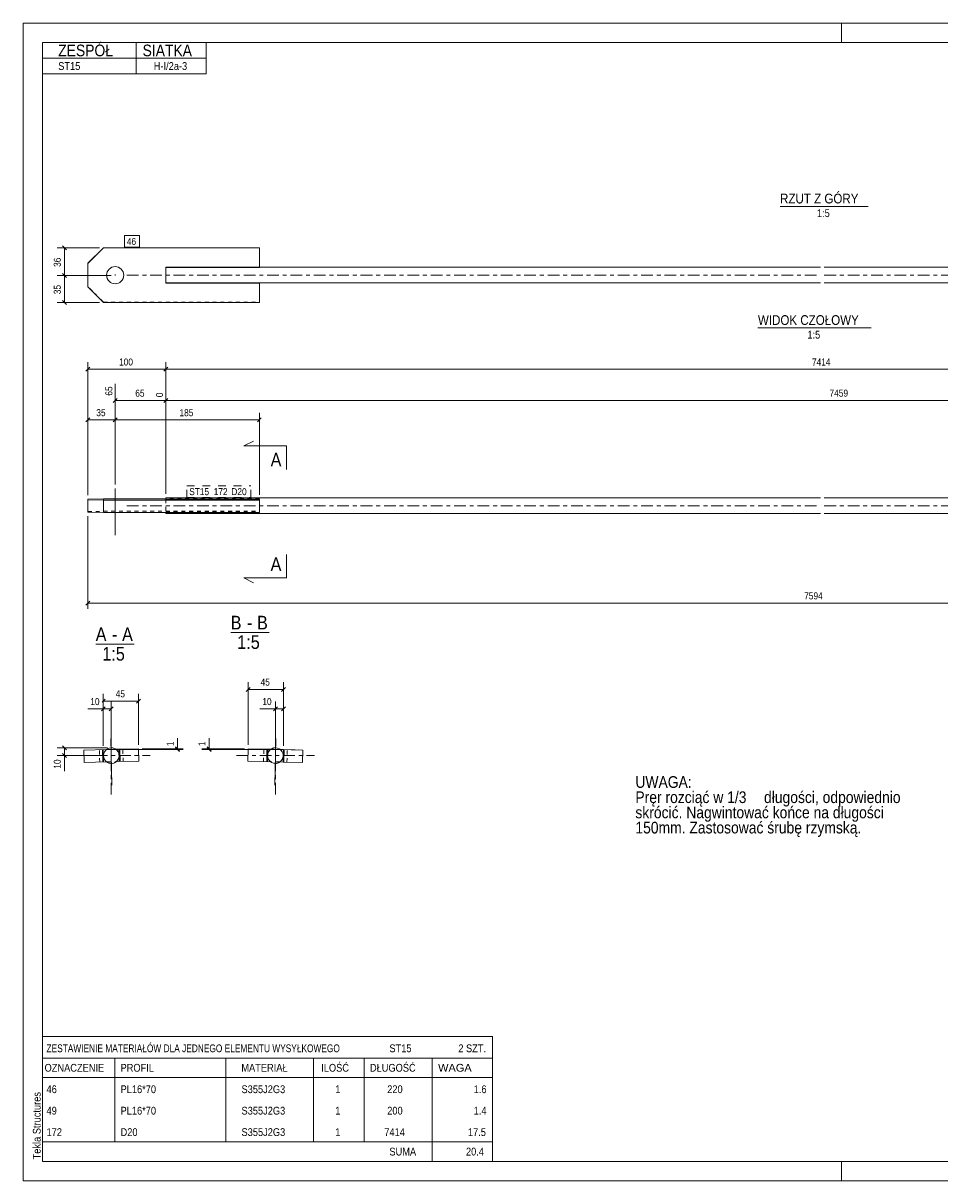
# Model space of a CAD drawing. Header units: millimetres. Extents: x 0 to 420, y 0 to 297.
# Tile 1 of 2: x 0 to 235, y 0 to 297. Entities that reach past the tile are written whole.
import ezdxf

# ---------------------------------------------------------------- set-up
doc = ezdxf.new("R2010")
doc.units = ezdxf.units.MM
for name, pattern in [('XKITLINE00', [0]), ('XKITLINE01', [4, 1, -1, 1, -1]), ('XKITLINE02', [4, 2, -2]), ('XKITLINE03', [6, 3, -1, 1, -1])]:
    doc.linetypes.add(name, pattern=pattern)
for name, color, linetype, lineweight in [('Arkusz rysunku', 3, 'Continuous', 0), ('Element', 2, 'Continuous', 0), ('Inny typ obiektu', 7, 'Continuous', 0), ('Przekrój', 7, 'Continuous', 0), ('Tekst', 7, 'Continuous', 0), ('Wymiar', 4, 'Continuous', 0), ('Znak elementu', 2, 'Continuous', 0), ('Śruba', 3, 'Continuous', 0)]:
    doc.layers.add(name, color=color, linetype=linetype, lineweight=lineweight)
doc.styles.add('ARIAL', font='ARIAL.TTF')

msp = doc.modelspace()

# ---------------------------------------------------------------- linework, layer by layer
at = {"layer": 'Arkusz rysunku', "linetype": 'XKITLINE00', "lineweight": 0}
for p, q in [((420, 297), (0, 297)), ((0, 297), (0, 0)), ((0, 292), (0, 297)), ((5, 297), (0, 297)), ((210, 292), (210, 297)), ((415, 292), (5, 292)), ((5, 292), (5, 5)), ((0, 0), (0, 5)), ((5, 5), (415, 5)), ((210, 0), (210, 5)), ((0, 0), (420, 0))]:
    msp.add_line(p, q, dxfattribs=at)
at = {"layer": 'Element', "linetype": 'XKITLINE00', "lineweight": 0}
for p, q in [((20.62, 239.4), (16.62, 235.4)), ((16.62, 235.32), (20.62, 239.32)), ((20.62, 239.32), (20.62, 239.4)), ((60.62, 239.4), (20.62, 239.4)), ((60.62, 239.32), (20.62, 239.32)), ((60.62, 234.32), (60.62, 239.4)), ((16.62, 235.4), (16.62, 229.33)), ((36.62, 234.32), (60.62, 234.32)), ((36.62, 234.32), (36.62, 233.47)), ((36.62, 233.47), (36.62, 231.36)), ((204.62, 234.36), (60.62, 234.36)), ((349.62, 234.36), (205.62, 234.36)), ((16.62, 229.33), (20.62, 225.33)), ((36.62, 231.2), (36.62, 231.36)), ((36.62, 230.33), (36.62, 231.2)), ((36.62, 230.36), (204.62, 230.36)), ((36.62, 230.33), (60.62, 230.33)), ((60.62, 225.33), (60.62, 230.36)), ((205.62, 230.36), (373.62, 230.36)), ((20.62, 225.33), (60.62, 225.33)), ((20.62, 174.98), (16.62, 174.88)), ((16.62, 174.88), (16.62, 174.74)), ((16.62, 174.74), (20.62, 174.64)), ((16.62, 174.74), (16.62, 171.54)), ((36.62, 174.98), (20.62, 174.98)), ((20.62, 174.64), (60.62, 174.64)), ((20.62, 171.44), (20.62, 174.64)), ((36.62, 175.21), (204.62, 175.21)), ((36.62, 175.21), (36.62, 174.94)), ((36.62, 174.94), (36.62, 174.78)), ((36.62, 174.76), (36.62, 174.78)), ((60.62, 174.76), (36.62, 174.76)), ((60.62, 174.64), (60.62, 174.76)), ((60.62, 174.64), (60.62, 171.44)), ((205.62, 175.21), (373.62, 175.21)), ((16.62, 171.54), (20.62, 171.44)), ((20.62, 171.44), (60.62, 171.44)), ((36.62, 171.21), (36.62, 171.44)), ((36.62, 171.21), (204.62, 171.21)), ((205.62, 171.21), (373.62, 171.21)), ((15.58, 110.52), (21.46, 110.66)), ((15.66, 107.32), (15.58, 110.52)), ((20.66, 107.44), (20.58, 110.64)), ((24.58, 110.74), (23.73, 110.72)), ((29.58, 110.86), (24.58, 110.74)), ((24.66, 107.54), (24.58, 110.74)), ((29.58, 110.86), (29.66, 107.66)), ((57.78, 110.86), (57.7, 107.66)), ((57.78, 110.86), (63.64, 110.72)), ((62.78, 110.74), (62.7, 107.54)), ((66.78, 110.64), (65.9, 110.66)), ((66.78, 110.64), (66.7, 107.44)), ((66.78, 110.64), (71.78, 110.52)), ((71.78, 110.52), (71.7, 107.32)), ((15.66, 107.32), (21.51, 107.46)), ((24.66, 107.54), (23.78, 107.52)), ((29.66, 107.66), (24.66, 107.54)), ((57.7, 107.66), (63.58, 107.52)), ((66.7, 107.44), (65.85, 107.47)), ((71.7, 107.32), (66.7, 107.44))]:
    msp.add_line(p, q, dxfattribs=at)
at = {"layer": 'Element', "linetype": 'XKITLINE03', "lineweight": 0}
for p, q in [((26.62, 232.36), (204.62, 232.36)), ((205.62, 232.36), (383.62, 232.36)), ((26.62, 173.21), (204.62, 173.21)), ((205.62, 173.21), (383.62, 173.21)), ((22.62, 99.09), (22.62, 119.09)), ((64.74, 99.09), (64.74, 119.09)), ((12.62, 109.09), (32.62, 109.09)), ((54.74, 109.09), (74.74, 109.09))]:
    msp.add_line(p, q, dxfattribs=at)
at = {"layer": 'Element', "linetype": 'XKITLINE01', "lineweight": 0}
for p, q in [((36.62, 234.4), (36.62, 234.32)), ((36.62, 234.4), (36.62, 234.32)), ((36.62, 234.4), (60.62, 234.4)), ((60.62, 234.36), (36.62, 234.36)), ((36.62, 234.36), (36.62, 232.36)), ((36.62, 233.47), (36.62, 231.2)), ((36.62, 230.36), (36.62, 232.36)), ((20.62, 225.41), (16.62, 229.4)), ((36.62, 230.4), (60.62, 230.4)), ((60.62, 230.4), (60.62, 230.36)), ((60.62, 230.36), (60.62, 230.4)), ((20.62, 225.33), (20.62, 225.41)), ((20.62, 225.41), (60.62, 225.41)), ((16.62, 174.88), (16.62, 174.74)), ((20.62, 174.64), (20.62, 174.98)), ((60.62, 174.98), (36.62, 174.98)), ((36.62, 174.94), (36.62, 171.44)), ((36.62, 174.78), (36.62, 174.86)), ((36.62, 174.86), (60.62, 174.86)), ((36.62, 174.86), (36.62, 171.56)), ((60.62, 174.86), (60.62, 174.98)), ((60.62, 174.98), (60.62, 174.64)), ((60.62, 174.76), (60.62, 174.64)), ((16.62, 171.68), (20.62, 171.78)), ((20.62, 171.78), (60.62, 171.78)), ((36.62, 171.66), (60.62, 171.66)), ((36.62, 171.56), (60.62, 171.56)), ((19.66, 107.42), (19.58, 110.62)), ((21.46, 110.66), (23.73, 110.72)), ((25.66, 107.56), (25.58, 110.76)), ((61.7, 107.56), (61.78, 110.76)), ((63.64, 110.72), (65.9, 110.66)), ((71.78, 110.52), (66.78, 110.64)), ((67.7, 107.42), (67.78, 110.62)), ((21.51, 107.46), (23.78, 107.52)), ((65.85, 107.47), (63.58, 107.52))]:
    msp.add_line(p, q, dxfattribs=at)
at = {"layer": 'Element', "linetype": 'XKITLINE00', "lineweight": 0}
for centre, start, end in [((22.62, 109.09), 30, 210), ((22.62, 109.09), 30, 210), ((22.62, 109.09), 210, 30), ((22.62, 109.09), 210, 30), ((64.74, 109.09), 30, 210), ((64.74, 109.09), 30, 210), ((64.74, 109.09), 210, 30), ((64.74, 109.09), 210, 30)]:
    msp.add_arc(centre, 2, start, end, dxfattribs=at)
at = {"layer": 'Element', "linetype": 'XKITLINE01', "lineweight": 0}
for centre, start, end in [((22.62, 109.09), 0, 180), ((64.74, 109.09), 150, 330), ((64.74, 109.09), 330, 150), ((22.62, 109.09), 180, 0)]:
    msp.add_arc(centre, 2, start, end, dxfattribs=at)
at = {"layer": 'Inny typ obiektu', "linetype": 'XKITLINE00', "lineweight": 0}
for p, q in [((5, 292), (47, 292)), ((5, 292), (5, 288)), ((29, 288), (29, 292)), ((47, 288), (47, 292)), ((5, 288), (47, 288)), ((5, 288), (5, 284)), ((29, 288), (29, 284)), ((47, 288), (47, 284)), ((5, 284), (47, 284)), ((194.26, 250), (216.86, 250)), ((188.58, 218.83), (217.66, 218.83)), ((53.26, 140.71), (63.14, 140.71)), ((18.62, 137.71), (28.5, 137.71)), ((5, 37), (5, 31.5)), ((5, 37), (120.5, 37)), ((120.5, 37), (120.5, 31.5)), ((5, 31.5), (5, 26.5)), ((5, 31.5), (120.5, 31.5)), ((23.5, 31.5), (23.5, 26.5)), ((52, 26.5), (52, 31.5)), ((74.5, 31.5), (74.5, 26.5)), ((87.5, 31.5), (87.5, 26.5)), ((105, 31.5), (105, 26.5)), ((120.5, 31.5), (120.5, 26.5)), ((5, 26.5), (120.5, 26.5)), ((5, 26.5), (5, 21)), ((23.5, 26.5), (23.5, 21)), ((52, 21), (52, 26.5)), ((74.5, 26.5), (74.5, 21)), ((87.5, 26.5), (87.5, 21)), ((105, 26.5), (105, 21)), ((120.5, 26.5), (120.5, 21)), ((5, 21), (5, 15.5)), ((23.5, 21), (23.5, 15.5)), ((52, 15.5), (52, 21)), ((74.5, 21), (74.5, 15.5)), ((87.5, 21), (87.5, 15.5)), ((105, 21), (105, 15.5)), ((120.5, 21), (120.5, 15.5)), ((5, 15.5), (5, 10)), ((23.5, 15.5), (23.5, 10)), ((52, 10), (52, 15.5)), ((74.5, 15.5), (74.5, 10)), ((87.5, 15.5), (87.5, 10)), ((105, 15.5), (105, 10)), ((120.5, 15.5), (120.5, 10)), ((5, 10), (5, 5)), ((5, 10), (120.5, 10)), ((105, 10), (105, 5)), ((120.5, 10), (120.5, 5)), ((5, 5), (120.5, 5))]:
    msp.add_line(p, q, dxfattribs=at)
at = {"layer": 'Przekrój', "linetype": 'XKITLINE00', "lineweight": 0}
for p, q in [((56.62, 188.53), (59.12, 189.78)), ((61.62, 188.53), (56.62, 188.53)), ((67.62, 188.53), (61.62, 188.53)), ((67.62, 188.53), (67.62, 182.53)), ((67.62, 154.7), (67.62, 160.7)), ((56.62, 154.7), (59.12, 153.45)), ((61.62, 154.7), (56.62, 154.7)), ((67.62, 154.7), (61.62, 154.7))]:
    msp.add_line(p, q, dxfattribs=at)
at = {"layer": 'Wymiar', "linetype": 'XKITLINE00', "lineweight": 0}
for p, q in [((19.62, 239.32), (8.76, 239.32)), ((10.11, 239.83), (11.13, 238.81)), ((10.62, 232.26), (10.62, 239.32)), ((22.62, 232.26), (8.76, 232.26)), ((22.62, 232.26), (8.76, 232.26)), ((10.11, 232.77), (11.13, 231.75)), ((10.11, 232.77), (11.13, 231.75)), ((10.62, 225.33), (10.62, 232.26)), ((10.11, 225.84), (11.13, 224.82)), ((19.62, 225.33), (8.76, 225.33)), ((17.13, 208.72), (16.11, 207.7)), ((16.62, 175.88), (16.62, 210.07)), ((16.62, 208.21), (36.62, 208.21)), ((37.13, 208.72), (36.11, 207.7)), ((37.13, 208.72), (36.11, 207.7)), ((36.62, 176.21), (36.62, 210.07)), ((36.62, 176.21), (36.62, 210.07)), ((36.62, 208.21), (373.62, 208.21)), ((23.62, 178.61), (23.62, 204.5)), ((36.62, 176.21), (36.62, 202.36)), ((36.62, 176.21), (36.62, 202.36)), ((24.13, 200.72), (23.11, 199.7)), ((23.62, 200.21), (36.62, 200.21)), ((37.13, 200.72), (36.11, 199.7)), ((37.13, 200.72), (36.11, 199.7)), ((36.62, 200.21), (382.62, 200.21)), ((16.62, 175.88), (16.62, 197.07)), ((23.62, 178.61), (23.62, 197.07)), ((23.62, 178.61), (23.62, 197.07)), ((60.62, 175.98), (60.62, 197.07)), ((17.13, 195.72), (16.11, 194.7)), ((16.62, 195.21), (23.62, 195.21)), ((24.13, 195.72), (23.11, 194.7)), ((24.13, 195.72), (23.11, 194.7)), ((23.62, 195.21), (60.62, 195.21)), ((61.13, 195.72), (60.11, 194.7)), ((16.62, 170.54), (16.62, 146.77)), ((17.13, 148.72), (16.11, 147.7)), ((16.62, 148.21), (389.62, 148.21)), ((57.78, 111.86), (57.78, 127.95)), ((66.78, 111.64), (66.78, 127.95)), ((20.58, 111.64), (20.58, 124.95)), ((29.58, 111.86), (29.58, 124.95)), ((58.29, 126.6), (57.27, 125.58)), ((57.78, 126.09), (66.78, 126.09)), ((67.29, 126.6), (66.27, 125.58)), ((21.09, 123.6), (20.27, 122.77)), ((20.58, 123.09), (29.58, 123.09)), ((20.58, 111.64), (20.58, 122.95)), ((22.62, 112.09), (22.62, 122.95)), ((30.09, 123.6), (29.07, 122.58)), ((64.74, 112.09), (64.74, 122.95)), ((66.78, 111.64), (66.78, 122.95)), ((20.58, 121.09), (16.56, 121.09)), ((20.58, 121.09), (16.56, 121.09)), ((21.09, 121.6), (20.07, 120.58)), ((20.58, 121.09), (22.62, 121.09)), ((23.13, 121.6), (22.11, 120.58)), ((64.74, 121.09), (60.72, 121.09)), ((64.74, 121.09), (60.72, 121.09)), ((65.25, 121.6), (64.23, 120.58)), ((64.74, 121.09), (66.78, 121.09)), ((67.29, 121.6), (66.27, 120.58)), ((39.62, 110.86), (39.62, 113.54)), ((39.62, 110.86), (39.62, 113.54)), ((47.74, 110.86), (47.74, 113.54)), ((47.74, 110.86), (47.74, 113.54)), ((21.62, 111.09), (8.76, 111.09)), ((10.11, 111.6), (11.13, 110.58)), ((10.62, 109.09), (10.62, 111.09)), ((21.58, 110.64), (41.06, 110.64)), ((30.58, 110.86), (41.06, 110.86)), ((39.11, 111.36), (40.13, 110.35)), ((39.11, 111.15), (40.13, 110.13)), ((39.62, 110.64), (39.62, 110.86)), ((56.78, 110.86), (45.88, 110.86)), ((65.78, 110.64), (45.88, 110.64)), ((47.23, 111.37), (48.25, 110.35)), ((47.23, 111.15), (48.25, 110.13)), ((47.74, 110.64), (47.74, 110.86)), ((19.62, 109.09), (8.76, 109.09)), ((10.11, 109.6), (11.13, 108.58)), ((10.62, 109.09), (10.62, 105.07)), ((10.62, 109.09), (10.62, 105.07))]:
    msp.add_line(p, q, dxfattribs=at)
at = {"layer": 'Znak elementu', "linetype": 'XKITLINE00', "lineweight": 0}
for p, q in [((26.02, 242.5), (29.89, 242.5)), ((26.02, 239.5), (26.02, 242.5)), ((29.89, 239.5), (29.89, 242.5)), ((26.02, 239.5), (29.89, 239.5))]:
    msp.add_line(p, q, dxfattribs=at)
at = {"layer": 'Znak elementu', "linetype": 'XKITLINE02', "lineweight": 0}
for p, q in [((42.02, 178.31), (58.45, 178.31)), ((42.02, 175.31), (42.02, 178.31)), ((58.45, 175.31), (58.45, 178.31)), ((42.02, 175.31), (58.45, 175.31))]:
    msp.add_line(p, q, dxfattribs=at)
at = {"layer": 'Śruba', "linetype": 'XKITLINE00', "lineweight": 0}
for p, q in [((23.62, 232.26), (23.62, 232.55)), ((23.62, 177.61), (23.62, 165.61)), ((22.51, 113.49), (22.8, 101.49)), ((64.85, 113.49), (64.56, 101.49)), ((20.38, 110.64), (20.46, 107.44)), ((24.78, 110.74), (24.86, 107.54)), ((62.58, 110.74), (62.5, 107.55)), ((66.98, 110.64), (66.9, 107.44))]:
    msp.add_line(p, q, dxfattribs=at)
msp.add_circle((23.62, 232.33), 2.2, dxfattribs=at)

# ---------------------------------------------------------------- texts
at = {"layer": 'Arkusz rysunku', "style": 'ARIAL', "width": 0.85}
msp.add_text('Tekla Structures', height=2, rotation=90, dxfattribs=at).set_placement((4.5, 5.5))
at = {"layer": 'Inny typ obiektu', "style": 'ARIAL'}
for s, height, width, p in [('ZESPÓŁ', 3, 0.85, (9, 288.5)), ('SIATKA', 3, 0.85, (30.66, 288.5)), ('ST15', 2, 0.85, (9, 285)), ('H-I/2a-3', 2, 0.85, (33.52, 285)), ('RZUT Z GÓRY', 2.5, 0.85, (194.26, 250.75)), ('1:5', 2, 0.85, (203.71, 247.25)), ('WIDOK CZOŁOWY', 2.5, 0.85, (188.58, 219.58)), ('1:5', 2, 0.85, (201.27, 216.08)), ('B', 3.5, 0.85, (53.26, 141.46)), ('-', 3.5, 0.85, (57.42, 141.46)), ('B', 3.5, 0.85, (60.02, 141.46)), ('A', 3.5, 0.85, (18.62, 138.46)), ('-', 3.5, 0.85, (22.78, 138.46)), ('A', 3.5, 0.85, (25.39, 138.46)), ('1:5', 3.5, 0.85, (54.95, 136.46)), ('1:5', 3.5, 0.85, (20.32, 133.46)), ('ZESTAWIENIE MATERIAŁÓW DLA JEDNEGO ELEMENTU WYSYŁKOWEGO', 2, 0.765, (6, 33)), ('ST15', 2, 0.85, (94, 33)), ('2', 2, 0.85, (111.69, 33)), (' SZT.', 2, 0.85, (113, 33)), ('OZNACZENIE', 2, 0.85, (5.5, 28)), ('PROFIL', 2, 0.85, (25, 28)), ('MATERIAŁ', 2, 0.85, (56, 28)), ('ILOŚĆ', 2, 0.85, (76.5, 28)), ('DŁUGOŚĆ', 2, 0.85, (89, 28)), ('WAGA', 2, 1.008832, (106.5, 28)), ('46', 2, 0.85, (6, 22.5)), ('PL16*70', 2, 0.85, (25, 22.5)), ('S355J2G3', 2, 0.85, (56.04, 22.5)), ('1', 2, 0.85, (80.09, 22.5)), ('220', 2, 0.85, (93.44, 22.5)), ('1.6', 2, 0.85, (115.63, 22.5)), ('49', 2, 0.85, (6, 17)), ('PL16*70', 2, 0.85, (25, 17)), ('S355J2G3', 2, 0.85, (56.04, 17)), ('1', 2, 0.85, (80.09, 17)), ('200', 2, 0.85, (93.44, 17)), ('1.4', 2, 0.85, (115.63, 17)), ('172', 2, 0.85, (6, 11.5)), ('D20', 2, 0.85, (25, 11.5)), ('S355J2G3', 2, 0.85, (56.04, 11.5)), ('1', 2, 0.85, (80.09, 11.5)), ('7414', 2, 0.85, (92.7, 11.5)), ('17.5', 2, 0.85, (114.15, 11.5)), ('SUMA', 2, 0.85, (94, 6.5)), ('20.4', 2, 0.85, (113.65, 6.5))]:
    msp.add_text(s, height=height, dxfattribs=dict(at, width=width)).set_placement(p)
at = {"layer": 'Przekrój', "style": 'ARIAL', "width": 0.85}
for p in [(63.51, 183.28), (63.51, 156.45)]:
    msp.add_text('A', height=3.5, dxfattribs=at).set_placement(p)
at = {"layer": 'Tekst', "style": 'ARIAL', "width": 0.85}
for s, p in [('UWAGA:', (157.13, 100.82)), ('Pręr rozciąć w 1/3', (157.13, 96.92)), (' długości, odpowiednio', (189.15, 96.92)), ('skrócić. Nagwintować końce na długości ', (157.13, 93.02)), ('150mm. Zastosować śrubę rzymską.', (157.13, 89.12))]:
    msp.add_text(s, height=3, dxfattribs=at).set_placement(p)
at = {"layer": 'Wymiar', "style": 'ARIAL', "width": 0.85}
for s, p in [('36', (9.66, 234.46)), ('35', (9.66, 227.46)), ('65', (22.9, 201.43)), ('0', (35.9, 201.03)), ('1', (38.66, 111.53)), ('1', (46.78, 111.53)), ('10', (9.66, 105.74))]:
    msp.add_text(s, height=1.8, rotation=90.0002, dxfattribs=at).set_placement(p)
for s, p in [('100', (24.62, 209.17)), ('7414', (202.45, 209.17)), ('65', (28.78, 201.17)), ('7459', (206.95, 201.17)), ('35', (18.78, 196.17)), ('185', (40.12, 196.17)), ('7594', (200.45, 149.17)), ('45', (60.94, 127.05)), ('45', (23.75, 124.05)), ('10', (17.24, 122.05)), ('10', (61.39, 122.05))]:
    msp.add_text(s, height=1.8, dxfattribs=at).set_placement(p)
at = {"layer": 'Znak elementu', "style": 'ARIAL', "width": 0.85}
for s, p in [('46', (26.62, 240.1)), ('ST15', (42.62, 175.91)), ('172', (48.9, 175.91)), ('D20', (53.44, 175.91))]:
    msp.add_text(s, height=1.8, dxfattribs=at).set_placement(p)

doc.saveas('drawing.dxf')
